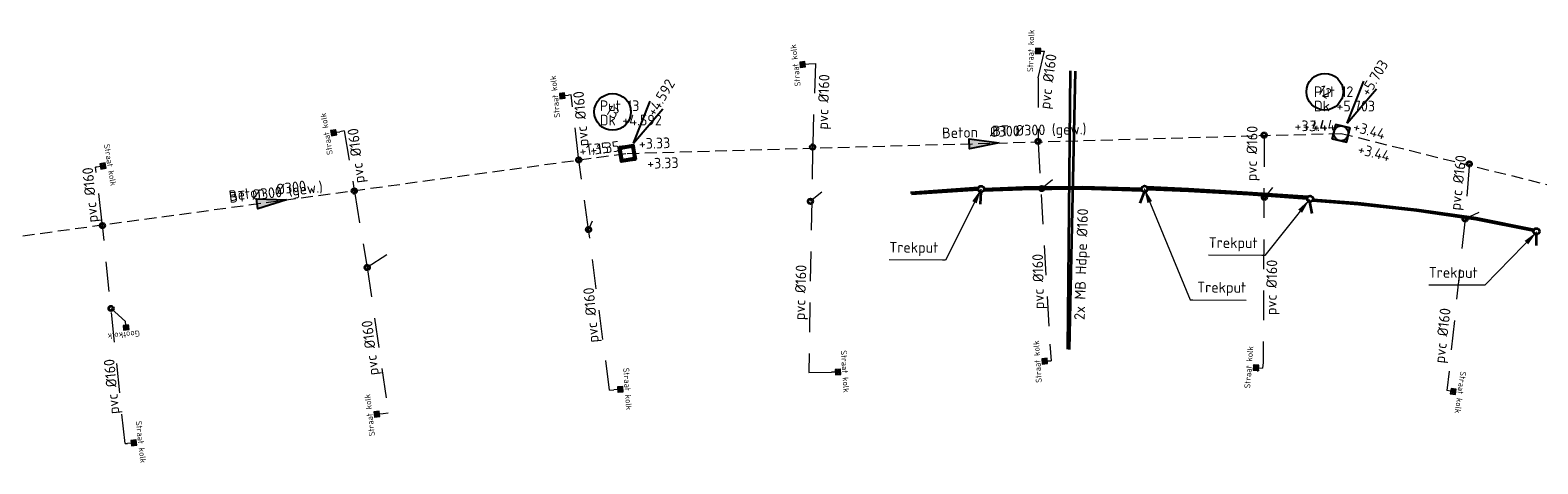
# Model space of a CAD drawing. Header units: metres. Extents: x 146089 to 148495, y 409778 to 410773.
# Tile 12 of 19: x 148016 to 148143, y 410412 to 410448. Entities that reach past the tile are written whole.
import ezdxf
from ezdxf.enums import TextEntityAlignment as Align

# ---------------------------------------------------------------- set-up
doc = ezdxf.new("R2010")
doc.units = ezdxf.units.M
doc.linetypes.add('RI-HWA', pattern=[7.4, 5, -2.4])
doc.linetypes.add('RI-HWA_KOLKAANSLUITING', pattern=[4.3, 2.5, -1.8])
for name, color, linetype, lineweight in [('B-WE-RI-BOVENAANZICHT_KOLK-G', 150, 'Continuous', 13), ('B-WE-RI-HWA_KOLKAANSLUITING_PVC_160-G', 150, 'RI-HWA_KOLKAANSLUITING', 18), ('B-WE-RI-HWA_PUTNUMMER-S', 150, 'Continuous', 25), ('B-WE-RI-HWA_RIOOLPUT_INSPECTIEPUT-S', 150, 'Continuous', 25), ('B-WE-RI-HWA_STROOMRICHTING-S', 150, 'Continuous', 25), ('B-WE-RI-HWA_TRANSPORTLEIDING-G', 150, 'RI-HWA', 18), ('kl-nw-mantelbuis', 157, 'Continuous', 35), ('li-nw-vri-bundel', 7, 'Continuous', 35), ('wh-nw-bm_500', 7, 'Continuous', 25), ('wh-nw-inlaat', 7, 'Continuous', 35), ('wh-nw-inspectieput', 82, 'Continuous', 35), ('X-XX-AL-T18', 10, 'Continuous', 18)]:
    doc.layers.add(name, color=color, linetype=linetype, lineweight=lineweight)
doc.styles.add('NLCS-ISO', font='NLCS-ISO.TTF')
doc.styles.add('rtw_iso', font='iso-rtw.shx')
doc.dimstyles.new('RTW-LDL-500', dxfattribs={"dimtxt": 1.25, "dimasz": 0.25, "dimexe": 1, "dimexo": 1, "dimgap": 0.35, "dimtad": 1, "dimdec": 3, "dimzin": 0, "dimtxsty": 'rtw_iso', "dimblk1": 'RTW-L_ARR-v1', "dimblk2": 'RTW-L_ARR-v1', "dimsah": 1, "dimcen": 2.5, "dimdle": 2, "dimclrd": 8, "dimclre": 8, "dimclrt": 256, "dimadec": 6, "dimazin": 0, "dimtfac": 1, "dimtdec": 4, "dimtmove": 0, "dimatfit": 0, "dimldrblk": 'RTW-L_ARR-v1', "dimfxl": 1, "dimtolj": 1, "dimtzin": 0, "dimlwd": 18, "dimlwe": 18, "dimarcsym": 0})

# ---------------------------------------------------------------- blocks, each defined once
blk = doc.blocks.new('*U44')
at = {"ltscale": 0.1}
blk.add_hatch(color=256, dxfattribs=at).paths.add_polyline_path([(2.500000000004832, 0), (-2.500000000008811, -0.8333333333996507), (-2.500000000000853, 0.8333333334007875)])
at = {"ltscale": 0.1, "flags": 128}
blk.add_lwpolyline([(2.500000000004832, 0), (-2.500000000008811, -0.8333333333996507), (-2.500000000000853, 0.8333333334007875)], close=True, dxfattribs=at)
at = {"ltscale": 0.1, "style": 'NLCS-ISO'}
for tag, p in [('MAT', (-1, 0.5000000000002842)), ('BOBL', (-51.85490146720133, -3.239999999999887))]:
    blk.add_attdef(tag, text='', height=1.8, dxfattribs=at).set_placement(p, align=Align.BOTTOM_RIGHT)
for tag, p in [('DIA', (1, 0.5000000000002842)), ('BOBR', (52.53481246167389, -2.220446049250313e-16))]:
    blk.add_attdef(tag, text='', height=1.8, dxfattribs=at).set_placement(p, align=Align.BOTTOM_LEFT)
blk.add_attdef('JVA', text='', height=1.8, dxfattribs=at).set_placement((0, -0.9999999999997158), align=Align.TOP_CENTER)
blk = doc.blocks.new('*U45')
at = {"ltscale": 0.1}
blk.add_hatch(color=256, dxfattribs=at).paths.add_polyline_path([(2.500000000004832, 0), (-2.500000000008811, -0.8333333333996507), (-2.500000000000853, 0.8333333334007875)])
at = {"ltscale": 0.1, "flags": 128}
blk.add_lwpolyline([(2.500000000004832, 0), (-2.500000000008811, -0.8333333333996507), (-2.500000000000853, 0.8333333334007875)], close=True, dxfattribs=at)
at = {"ltscale": 0.1, "style": 'NLCS-ISO'}
for tag, p in [('MAT', (-1, 0.5000000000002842)), ('BOBL', (-51.63449170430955, -3.239999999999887))]:
    blk.add_attdef(tag, text='', height=1.8, dxfattribs=at).set_placement(p, align=Align.BOTTOM_RIGHT)
for tag, p in [('DIA', (1, 0.5000000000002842)), ('BOBR', (52.41392243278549, -2.220446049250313e-16))]:
    blk.add_attdef(tag, text='', height=1.8, dxfattribs=at).set_placement(p, align=Align.BOTTOM_LEFT)
blk.add_attdef('JVA', text='', height=1.8, dxfattribs=at).set_placement((0, -0.9999999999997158), align=Align.TOP_CENTER)
blk = doc.blocks.new('*U42')
at = {"ltscale": 0.1}
blk.add_hatch(color=256, dxfattribs=at).paths.add_polyline_path([(2.500000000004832, 0), (-2.500000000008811, -0.8333333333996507), (-2.500000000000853, 0.8333333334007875)])
at = {"ltscale": 0.1, "flags": 128}
blk.add_lwpolyline([(2.500000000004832, 0), (-2.500000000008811, -0.8333333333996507), (-2.500000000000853, 0.8333333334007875)], close=True, dxfattribs=at)
at = {"ltscale": 0.1, "style": 'NLCS-ISO'}
for tag, p in [('MAT', (-1, 0.5000000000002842)), ('BOBL', (-38.90295965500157, -3.239999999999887))]:
    blk.add_attdef(tag, text='', height=1.8, dxfattribs=at).set_placement(p, align=Align.BOTTOM_RIGHT)
for tag, p in [('DIA', (1, 0.5000000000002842)), ('BOBR', (49.97324048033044, -2.220446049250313e-16))]:
    blk.add_attdef(tag, text='', height=1.8, dxfattribs=at).set_placement(p, align=Align.BOTTOM_LEFT)
blk.add_attdef('JVA', text='', height=1.8, dxfattribs=at).set_placement((0, -0.9999999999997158), align=Align.TOP_CENTER)
blk = doc.blocks.new('*U51')
for q in [(-1.250000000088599, 9.499999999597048), (1.250000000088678, 9.49999999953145)]:
    blk.add_line((-4.030109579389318e-14, 1.999999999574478), q)
blk.add_circle((-5.741570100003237, 4.692939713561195), 3.090853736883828)
at = {"ltscale": 0.1, "style": 'NLCS-ISO'}
blk.add_attdef('PUTHGT', text='', height=1.8, rotation=89.99999999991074, dxfattribs=at).set_placement((-0.02794546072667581, 7.647914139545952), align=Align.MIDDLE_LEFT)
blk.add_attdef('PUTNR', text='', height=1.8, dxfattribs=at).set_placement((-5.741570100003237, 4.692939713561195), align=Align.MIDDLE_CENTER)
blk = doc.blocks.new('*U52')
for q in [(-1.250000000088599, 9.499999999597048), (1.250000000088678, 9.49999999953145)]:
    blk.add_line((-4.030109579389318e-14, 1.999999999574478), q)
blk.add_circle((-5.975923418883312, 4.592460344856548), 3.090853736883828)
at = {"ltscale": 0.1, "style": 'NLCS-ISO'}
blk.add_attdef('PUTHGT', text='', height=1.8, rotation=89.99999999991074, dxfattribs=at).set_placement((-0.02794546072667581, 7.647914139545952), align=Align.MIDDLE_LEFT)
blk.add_attdef('PUTNR', text='', height=1.8, dxfattribs=at).set_placement((-5.975923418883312, 4.592460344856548), align=Align.MIDDLE_CENTER)
blk = doc.blocks.new('B-SRI-PUT_VWA-SO')
at = {"flags": 128}
blk.add_lwpolyline([(-2.00008364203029, 2.000083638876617), (1.99991635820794, 2.000083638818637), (1.999916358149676, -1.99991636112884), (-2.000083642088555, -1.999916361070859)], close=True, dxfattribs=at)
at = {"lineweight": -3, "flags": 128}
blk.add_lwpolyline([(2.000083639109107, -1.99991635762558), (1.99991635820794, 2.000083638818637), (-2.000083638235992, 1.999916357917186), (-1.999916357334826, -2.000083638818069)], close=True, dxfattribs=at)
at = {"lineweight": -3}
blk.add_circle((0, 0), 1.999999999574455, dxfattribs=at)
blk = doc.blocks.new('A$C37C53854')
at = {"layer": 'B-WE-RI-BOVENAANZICHT_KOLK-G', "lineweight": 5}
for p, q in [((0.2250000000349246, 0.2249999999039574), (-0.2249999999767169, 0.2249999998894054)), ((-0.2249999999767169, 0.2249999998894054), (-0.2249999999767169, -0.2250000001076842)), ((0.2104822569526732, 0.2014970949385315), (-0.2104822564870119, 0.2014970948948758)), ((-0.2104822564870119, 0.2014970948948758), (-0.2104822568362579, -0.2014970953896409)), ((0.2049394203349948, 0.1959542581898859), (-0.2049394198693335, 0.1959542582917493)), ((-0.2049394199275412, 0.1959542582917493), (-0.2049394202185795, -0.1959542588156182)), ((0.2049394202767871, -0.1959542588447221), (0.2049394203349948, 0.1959542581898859)), ((0.2104822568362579, -0.2014970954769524), (0.2104822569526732, 0.2014970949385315)), ((0.2250000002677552, -0.2250000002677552), (0.2250000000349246, 0.2249999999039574)), ((-0.2249999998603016, -0.2250000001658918), (0.2250000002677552, -0.2250000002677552)), ((-0.2104822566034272, -0.201497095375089), (0.2104822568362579, -0.2014970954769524)), ((-0.2049394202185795, -0.1959542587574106), (0.2049394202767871, -0.1959542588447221)), ((1.164153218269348e-10, -0.225000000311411, -0.46), (-1.164153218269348e-10, -0.5390000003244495, -0.46))]:
    blk.add_line(p, q, dxfattribs=at)
for points in [[(-0.1958570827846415, -0.1913225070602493), (-0.1958570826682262, -0.1816981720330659), (-0.2204432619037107, -0.1816981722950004), (-0.2204432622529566, -0.1913225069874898)], [(0.1958570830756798, -0.1913225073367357), (0.1958570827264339, -0.1816981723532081), (0.2204432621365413, -0.1816981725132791), (0.2204432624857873, -0.1913225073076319)]]:
    blk.add_lwpolyline(points, close=True, dxfattribs=at)
blk.add_circle((0, -1.309672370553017e-10), 0.015, dxfattribs=at)
for centre, radius, start, end in [((-0.1717469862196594, 0.08262239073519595), 0.01999999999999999, 83.59137614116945, 275.7467344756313), ((-0.1610435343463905, -0.1242352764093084), 0.1871605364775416, 54.4679920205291, 92.66455889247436), ((-0.1997143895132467, -0.1846787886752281, -2.627), 0.2887597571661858, 55.02769906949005, 83.99677251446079), ((-0.04245086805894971, 0.03941054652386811, -2.627), 0.015, 229.0910368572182, 56.64259270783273), ((-0.004477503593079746, 0.1683459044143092), 0.01999999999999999, 23.59137613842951, 215.7467344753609), ((-0.1605025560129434, 0.07903435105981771), 0.1599002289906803, 352.9133936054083, 29.04356563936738), ((0.01290510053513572, 0.05646880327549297, -2.627), 0.015, 169.0910368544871, 356.6425927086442), ((-0.2935612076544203, 0.07944401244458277), 0.3223244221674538, 355.7559361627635, 17.49651293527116), ((0.05535596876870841, 0.01705825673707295, -2.627), 0.015, 109.0910368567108, 296.6425927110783), ((-0.02706913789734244, 0.2015854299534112), 0.1871605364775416, 294.4679920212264, 332.6645588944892), ((-0.0600793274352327, 0.2652971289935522, -2.627), 0.2887597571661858, 295.0276990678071, 323.9967725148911), ((0.1574265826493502, 0.1074260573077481), 0.01999999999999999, 323.5913761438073, 155.7467344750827), ((-0.1574265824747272, -0.1074260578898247), 0.01999999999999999, 143.5913761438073, 335.7467344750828), ((0.06007932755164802, -0.2652971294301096, -2.627), 0.2887597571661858, 115.0276990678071, 143.996772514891), ((0.02706913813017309, -0.2015854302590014), 0.1871605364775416, 114.4679920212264, 152.6645588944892), ((-0.05535596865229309, -0.01705825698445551, -2.627), 0.015, 289.0910368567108, 116.6425927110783), ((0.2935612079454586, -0.07944401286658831), 0.3223244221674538, 175.7559361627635, 197.4965129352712), ((-0.01290510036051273, -0.05646880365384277, -2.627), 0.015, 349.0910368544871, 176.6425927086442), ((0.004477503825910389, -0.1683459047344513), 0.01999999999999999, 203.5913761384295, 35.74673447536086), ((0.160502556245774, -0.07903435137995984), 0.1599002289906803, 172.9133936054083, 209.0435656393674), ((0.04245086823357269, -0.03941054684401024, -2.627), 0.015, 49.09103685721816, 236.6425927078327), ((0.1997143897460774, 0.1846787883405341, -2.627), 0.2887597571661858, 235.02769906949, 263.9967725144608), ((0.1610435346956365, 0.1242352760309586), 0.1871605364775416, 234.4679920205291, 272.6645588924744), ((0.1717469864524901, -0.08262239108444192), 0.01999999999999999, 263.5913761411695, 95.74673447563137)]:
    blk.add_arc(centre, radius, start, end, dxfattribs=at)
at = {"linetype": 'Continuous', "lineweight": 5, "insert": (2.91038304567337e-11, 0.3605066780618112, -3.137), "char_height": 0.5, "width": 3.482445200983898, "attachment_point": 8, "style": 'NLCS-ISO'}
blk.add_mtext('Straat kolk', dxfattribs=at)
blk = doc.blocks.new('RTW-L_ARR-v1')
at = {"color": 0, "linetype": 'ByBlock', "lineweight": 18}
blk.add_solid([(-5, 0.8333333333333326), (-5, -0.8333333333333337), (0, 0)], dxfattribs=at)
blk = doc.blocks.new('A$C246B5BF5')
at = {"lineweight": 5}
for p, q in [((0.2390000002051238, 0.1974999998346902), (-0.239000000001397, 0.1974999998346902)), ((-0.239000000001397, 0.1974999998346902), (-0.2389999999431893, -0.1975000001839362)), ((0.2244822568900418, 0.1739970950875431), (-0.2244822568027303, 0.1739970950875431)), ((-0.2244822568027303, 0.1739970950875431), (-0.2244822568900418, -0.1739970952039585)), ((0.2189394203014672, 0.1684542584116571), (-0.2189394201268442, 0.1684542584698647)), ((-0.2189394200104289, 0.1684542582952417), (-0.2189394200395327, 0.1358660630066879)), ((-0.2036653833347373, 0.120592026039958), (-0.2036653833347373, -0.1205920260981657)), ((-0.1794786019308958, 0.120592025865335), (-0.1794786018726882, -0.120592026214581)), ((-0.148930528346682, 0.1205920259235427), (-0.1489305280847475, -0.1205920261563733)), ((-0.1247437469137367, 0.1205920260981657), (-0.1247437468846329, -0.1205920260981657)), ((-0.0941956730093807, 0.120592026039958), (-0.09419567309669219, -0.1205920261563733)), ((-0.0700088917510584, 0.120592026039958), (-0.07000889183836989, -0.120592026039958)), ((-0.03946081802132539, 0.120592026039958), (-0.03946081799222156, -0.1205920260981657)), ((-0.01527403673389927, 0.120592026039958), (-0.0152740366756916, -0.120592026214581)), ((0.01527403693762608, 0.1205920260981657), (0.01527403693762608, -0.1205920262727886)), ((0.0394608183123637, 0.1205920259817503), (0.03946081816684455, -0.1205920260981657)), ((0.07000889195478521, 0.120592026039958), (0.0700088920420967, -0.1205920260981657)), ((0.0941956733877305, 0.1205920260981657), (0.09419567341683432, -0.120592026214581)), ((0.1247437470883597, 0.1205920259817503), (0.1247437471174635, -0.1205920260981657)), ((0.148930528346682, 0.1205920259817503), (0.1489305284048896, -0.1205920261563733)), ((0.1794786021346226, 0.120592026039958), (0.1794786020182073, -0.120592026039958)), ((0.2036653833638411, 0.1205920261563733), (0.2036653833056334, -0.120592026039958)), ((0.218939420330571, 0.1358660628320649), (0.2189394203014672, 0.1684542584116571)), ((0.2244822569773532, -0.1739970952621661), (0.2244822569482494, 0.1739970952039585)), ((0.23900000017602, -0.1975000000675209), (0.2390000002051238, 0.1974999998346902)), ((-0.2389999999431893, -0.1975000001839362), (0.23900000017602, -0.1975000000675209)), ((-0.2244822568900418, -0.1739970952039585), (0.2244822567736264, -0.1739970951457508)), ((-0.2189394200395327, -0.1358660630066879), (-0.218939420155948, -0.1684542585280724)), ((-0.218939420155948, -0.1684542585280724), (0.2189394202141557, -0.1684542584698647)), ((0.2189394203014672, -0.1684542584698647), (0.2189394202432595, -0.1358660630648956))]:
    blk.add_line(p, q, dxfattribs=at)
for points in [[(-0.2096612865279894, 0.1571399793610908), (-0.2096612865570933, 0.1475156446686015), (-0.234247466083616, 0.1475156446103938), (-0.2342474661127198, 0.1571399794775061)], [(0.2096612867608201, 0.1571399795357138), (0.2096612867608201, 0.1475156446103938), (0.2342474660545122, 0.1475156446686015), (0.2342474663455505, 0.1571399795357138)]]:
    blk.add_lwpolyline(points, close=True, dxfattribs=at)
for centre, start, end in [((-0.2189394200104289, 0.1205920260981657), 0, 90), ((-0.1642045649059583, 0.1205920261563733), 0, 180), ((-0.1094697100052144, 0.1205920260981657), 0, 180), ((-0.05473485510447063, 0.1205920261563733), 0, 180), ((2.328306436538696e-10, 0.1205920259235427), 0, 180), ((0.05473485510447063, 0.120592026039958), 0, 180), ((0.1094697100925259, 0.120592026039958), 0, 180), ((0.1642045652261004, 0.1205920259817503), 0, 180), ((0.218939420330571, 0.1205920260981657), 90, 180), ((-0.2189394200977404, -0.1205920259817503), 270, 0), ((-0.1642045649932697, -0.1205920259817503), 180, 0), ((-0.1094697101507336, -0.1205920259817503), 180, 0), ((-0.05473485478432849, -0.120592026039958), 180, 0), ((2.91038304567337e-11, -0.120592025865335), 180, 0), ((0.0547348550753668, -0.1205920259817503), 180, 0), ((0.1094697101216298, -0.1205920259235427), 180, 0), ((0.1642045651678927, -0.1205920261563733), 180, 0), ((0.2189394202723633, -0.120592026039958), 180, 270)]:
    blk.add_arc(centre, 0.01527403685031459, start, end, dxfattribs=at)
at = {"layer": 'B-WE-RI-BOVENAANZICHT_KOLK-G', "lineweight": 5}
blk.add_line((2.91038304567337e-11, 0.1974999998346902, -0.46), (2.037268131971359e-10, 0.4974999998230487, -0.46), dxfattribs=at)
at = {"linetype": 'Continuous', "lineweight": 5, "insert": (1.111352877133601, -0.8546591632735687, -3.137), "char_height": 0.5, "width": 2.037109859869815, "attachment_point": 1, "rotation": 180.0000000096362, "style": 'NLCS-ISO'}
blk.add_mtext('Gootkolk', dxfattribs=at)

msp = doc.modelspace()

# ---------------------------------------------------------------- linework, layer by layer
at = {"layer": 'B-WE-RI-HWA_KOLKAANSLUITING_PVC_160-G'}
for points in [[(148101.148, 410444.099), (148101.6652946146, 410446.3292859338)], [(148081.8083981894, 410445.2700184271), (148082.3445955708, 410445.2897040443)], [(148082.3445955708, 410445.2897040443), (148082.12056759, 410438.4764460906)], [(148101.148, 410444.099), (148101.1364144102, 410438.9231377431)], [(148062.3678470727, 410437.3835592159), (148061.7612103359, 410442.6469509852)], [(148042.6054669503, 410439.613454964), (148043.421400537, 410434.7853366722)], [(148082.114, 410438.262), (148082.110381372, 410438.0555902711)], [(148082.12056759, 410438.4764460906), (148082.114, 410438.262)], [(148101.1364144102, 410438.9231377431), (148101.136, 410438.738)], [(148101.136, 410438.738), (148101.1464540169, 410438.5560617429)], [(148101.1464540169, 410438.5560617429), (148102.117, 410421.665)], [(148120.1985119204, 410439.0831378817), (148120.1185801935, 410420.1115642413)], [(148120.199, 410439.263), (148120.1985119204, 410439.0831378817)], [(148062.392, 410437.174), (148062.3678470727, 410437.3835592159)], [(148062.4238802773, 410436.9477155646), (148062.392, 410437.174)], [(148063.219, 410431.304), (148062.4238802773, 410436.9477155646)], [(148082.110381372, 410438.0555902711), (148081.78758626, 410419.258742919)], [(148021.7327266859, 410436.5740580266), (148021.6379449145, 410436.5646191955)], [(148022.1983965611, 410431.8556495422), (148021.6379449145, 410436.5646191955)], [(148137.4839301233, 410436.629031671), (148137.1507714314, 410432.2056936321)], [(148137.503, 410436.839), (148137.4839301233, 410436.629031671)], [(148043.421400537, 410434.7853366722), (148043.455, 410434.559)], [(148043.455, 410434.559), (148043.4925799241, 410434.337573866)], [(148082.8956093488, 410434.467675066), (148081.93, 410433.688)], [(148102.362, 410435.496), (148101.445, 410434.764)], [(148120.8998631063, 410434.8613731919), (148120.22, 410434.018)], [(148043.4925799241, 410434.337573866), (148044.549, 410428.113)], [(148022.216, 410431.643), (148022.1983965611, 410431.8556495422)], [(148063.5179761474, 410432.0143969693), (148063.219, 410431.304)], [(148137.1507714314, 410432.2056936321), (148135.6188153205, 410417.7453128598)], [(148138.2959262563, 410432.7408576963), (148137.1507714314, 410432.2056936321)], [(148022.2393388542, 410431.4189494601), (148022.216, 410431.643)], [(148024.1216351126, 410413.2717158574), (148022.2393388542, 410431.4189494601)], [(148064.9884656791, 410417.7866238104), (148063.219, 410431.304)], [(148046.1922778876, 410429.1818508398), (148044.549, 410428.113)], [(148044.549, 410428.113), (148046.3174230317, 410415.855408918)], [(148024.1587025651, 410423.5561500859), (148022.9432478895, 410424.6614969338)], [(148102.117, 410421.665), (148102.2252972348, 410420.2559879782)], [(148081.78758626, 410419.258742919), (148083.7054322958, 410419.2833915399)], [(148120.1185801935, 410420.1115642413), (148120.0523151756, 410419.6216156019)], [(148064.9884656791, 410417.7866238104), (148065.3627372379, 410417.8026287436)], [(148045.8950270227, 410415.8058373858), (148046.3174230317, 410415.855408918)], [(148024.1216351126, 410413.2717158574), (148024.3235809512, 410413.2872742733)]]:
    msp.add_lwpolyline(points, dxfattribs=at)
at = {"layer": 'B-WE-RI-HWA_KOLKAANSLUITING_PVC_160-G', "flags": 128}
for points in [[(148061.7612103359, 410442.6469509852), (148061.5349666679, 410442.6237067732)], [(148042.6054669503, 410439.613454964), (148042.2456366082, 410439.554004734)]]:
    msp.add_lwpolyline(points, dxfattribs=at)
at = {"layer": 'B-WE-RI-HWA_TRANSPORTLEIDING-G', "ltscale": 0.2}
msp.add_lwpolyline([(148006.7071158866, 410429.592402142), (148066.4866933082, 410437.7300096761), (148126.68816098, 410439.4147176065), (148178.4479299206, 410426.5717816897)], dxfattribs=at)
at = {"layer": 'kl-nw-mantelbuis', "linetype": 'Continuous'}
for points in [[(148103.646, 410421.24, 4.022), (148103.87, 410444.673, 4.383)], [(148103.784, 410421.199, 4.003), (148104.277, 410444.644, 4.371)], [(148090.374, 410434.42, 4.661), (148096.1074657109, 410434.8430264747, 4.754447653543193)], [(148090.469, 410434.325, 4.645), (148096.0795577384, 410434.6973598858, 4.745637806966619)], [(148096.2720691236, 410433.4591076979, 4.931573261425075), (148096.3235032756, 410434.4753093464, 4.757306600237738)], [(148096.540576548, 410434.5937049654, 4.758380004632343), (148099.777, 410434.709, 4.89), (148104.786, 410434.766, 5.016), (148109.8957553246, 410434.6025362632, 5.036180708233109)], [(148109.8612367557, 410434.7375158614, 5.02602964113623), (148104.915, 410434.885, 5.016999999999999), (148099.917, 410434.855, 4.894), (148096.5775794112, 410434.7108596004, 4.754899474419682)], [(148109.7555311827, 410433.5421392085, 5.216097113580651), (148110.1136169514, 410434.479525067, 5.022505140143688)], [(148123.872, 410434.072, 5.272), (148118.808, 410434.395, 5.265), (148113.829, 410434.709, 5.18), (148110.3131447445, 410434.8767585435, 5.004156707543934)], [(148110.3609861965, 410434.7216898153, 5.018290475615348), (148113.831, 410434.581, 5.162999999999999), (148118.905, 410434.28, 5.279), (148123.797, 410433.919, 5.267)], [(148124.2502811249, 410432.6673784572, 5.508586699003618), (148124.0608297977, 410433.6473427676, 5.28930264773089)], [(148142.893, 410431.194, 5.645), (148138.096, 410432.1629999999, 5.586), (148133.092, 410432.882, 5.504), (148128.15, 410433.434, 5.426), (148124.271, 410433.7279999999, 5.306)], [(148124.34, 410433.848, 5.309), (148128.1, 410433.552, 5.416), (148133.052, 410433.007, 5.513999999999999), (148138.059, 410432.289, 5.582000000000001), (148142.944, 410431.316, 5.655)], [(148143.173959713, 410429.9632638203, 5.82609001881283), (148143.1785776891, 410430.9057098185, 5.658623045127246)]]:
    msp.add_polyline3d(points, dxfattribs=at)
for centre in [(148096.3279950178, 410434.7252689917, 4.757306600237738), (148110.1111086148, 410434.7295124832, 5.022505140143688), (148124.0750516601, 410433.896937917, 5.28930264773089), (148143.1696639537, 410431.1555508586, 5.658623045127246)]:
    msp.add_circle(centre, 0.25, dxfattribs=at)
at = {"layer": 'li-nw-vri-bundel'}
msp.add_line((148119.299, 410419.915, 4.961), (148119.7307826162, 410419.4106104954, 4.961), dxfattribs=at)
at = {"layer": 'wh-nw-inlaat'}
for centre in [(148082.114, 410438.262, 3.662), (148101.136, 410438.738, 3.752), (148120.199, 410439.263, 3.815), (148062.392, 410437.174, 1.731), (148137.503, 410436.839, 3.647), (148043.455, 410434.559, 1.676), (148101.445, 410434.764, 4.195), (148081.93, 410433.688, 4.075), (148120.22, 410434.018, 4.333), (148022.216, 410431.643, 1.64), (148137.1507714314, 410432.2056936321, 4.907965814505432), (148063.219, 410431.304, 3.09), (148044.549, 410428.113, 2.808439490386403), (148022.9432478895, 410424.6614969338, 2.634938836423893)]:
    msp.add_circle(centre, 0.2, dxfattribs=at)
at = {"layer": 'wh-nw-inspectieput', "flags": 128}
for points in [[(148067.2021199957, 410437.2245630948), (148065.980063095, 410437.0143800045), (148065.7698800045, 410438.2364369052), (148066.9919369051, 410438.4466199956)], [(148067.0635161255, 410437.3224863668), (148066.077986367, 410437.1529838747), (148065.9084838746, 410438.1385136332), (148066.8940136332, 410438.3080161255)]]:
    msp.add_lwpolyline(points, close=True, dxfattribs=at)

# ---------------------------------------------------------------- block references
at = {"layer": 'B-WE-RI-BOVENAANZICHT_KOLK-G', "rotation": 5.571064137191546}
msp.add_blockref('A$C246B5BF5', (148024.207, 410423.0609999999, 3.6975), dxfattribs=at)
at = {"layer": 'B-WE-RI-HWA_KOLKAANSLUITING_PVC_160-G'}
for p, rotation in [((148101.126587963, 410446.3470663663, 5.021000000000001), 88.10959445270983), ((148081.2727437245, 410445.2100576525, 4.579000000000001), 96.387059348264), ((148060.9987890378, 410442.5686200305, 4.2135), 95.86597113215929), ((148041.7138458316, 410439.4661436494, 3.878), 99.38151014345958), ((148022.2648360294, 410436.6599687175, 3.4045), 279.1714355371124), ((148101.6875, 410420.2199999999, 4.565), 93.82837547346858), ((148084.2433174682, 410419.3180403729, 4.218), 273.6857175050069), ((148119.5148913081, 410419.6628052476, 4.961), 85.61726179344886), ((148065.9004520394, 410417.839828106, 3.955), 273.9574436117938), ((148136.1527154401, 410417.6713421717, 5.273), 262.1120111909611), ((148045.3594725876, 410415.7449896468, 3.651), 96.48194150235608), ((148024.8593051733, 410413.3466085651, 3.573), 276.3200525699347)]:
    msp.add_blockref('A$C37C53854', p, dxfattribs=dict(at, rotation=rotation))
at = {"layer": 'B-WE-RI-HWA_PUTNUMMER-S', "xscale": 0.4999999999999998, "yscale": 0.4999999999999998, "zscale": 0.4999999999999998, "rotation": 328.9011782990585}
for name, p, values in [('*U52', (148126.6881609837, 410439.4147176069, 0.07), {'PUTNR': '12', 'PUTHGT': '+5.703'}), ('*U51', (148066.4866933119, 410437.7300096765, 0.07), {'PUTNR': '13', 'PUTHGT': '+4.592'})]:
    msp.add_blockref(name, p, dxfattribs=at).add_auto_attribs(values)
at = {"layer": 'B-WE-RI-HWA_RIOOLPUT_INSPECTIEPUT-S', "xscale": 0.3100003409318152, "yscale": 0.3100003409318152, "zscale": 0.3100003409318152}
for p, rotation in [((148126.68816098, 410439.4147176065), 166.0624700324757), ((148066.4866933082, 410437.7300096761), 187.2278434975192)]:
    msp.add_blockref('B-SRI-PUT_VWA-SO', p, dxfattribs=dict(at, rotation=rotation))
at = {"layer": 'B-WE-RI-HWA_STROOMRICHTING-S', "xscale": 0.4999999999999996, "yscale": 0.4999999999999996, "zscale": 0.4999999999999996}
for name, p, rotation, values in [('*U45', (148096.5874271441, 410438.5723636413), 1.602975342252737, {'MAT': 'Beton', 'DIA': 'Ø300', 'BOBL': '+3.33', 'BOBR': '+3.44'}), ('*U44', (148036.5118957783, 410433.6496339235), 7.751848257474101, {'MAT': 'Beton', 'DIA': 'Ø300', 'BOBL': '+1.24', 'BOBR': '+1.35'}), ('*U42', (148149.8859821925, 410433.658738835, 3.51), 346.0648661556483, {'MAT': 'Beton', 'DIA': 'Ø300', 'BOBL': '+3.44', 'BOBR': '+3.58'})]:
    msp.add_blockref(name, p, dxfattribs=dict(at, rotation=rotation)).add_auto_attribs(values)

# ---------------------------------------------------------------- texts
at = {"layer": 'X-XX-AL-T18', "style": 'NLCS-ISO'}
for s, height, rotation, p in [('pvc %%C160', 0.8999999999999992, 82.76688945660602, (148102.1164413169, 410441.4166764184, -1.38)), ('pvc %%C160', 0.8999999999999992, 88.18399816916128, (148083.4005965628, 410439.7217988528, -1.38)), ('pvc %%C160', 0.8999999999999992, 95.25276729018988, (148063.2237428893, 410438.3609904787, -1.38)), ('pvc %%C160', 0.8999999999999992, 97.19383196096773, (148044.3458788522, 410435.2664240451, -1.38)), ('BT %%C300 (gew.)', 0.9, 1.262995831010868, (148097.2757298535, 410439.1687944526)), ('pvc %%C160', 0.8999999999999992, 88.97617899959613, (148119.5655522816, 410435.3797235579, -1.38)), ('pvc %%C160', 0.8999999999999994, 95.39305582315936, (148021.8371538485, 410431.9430720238, -1.38)), ('pvc %%C160', 0.8999999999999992, 83.66278136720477, (148136.7414532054, 410432.8896352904, -1.38)), ('BT %%C300 (gew.)', 0.9, 6.695800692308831, (148032.9533696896, 410433.5446425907)), ('2x MB Hdpe %%C160', 0.8999999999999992, 88.22410105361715, (148105.0619831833, 410423.6787086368, -1.38)), ('pvc %%C160', 0.8999999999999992, 91.23621131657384, (148101.6395420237, 410424.6086615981, -1.38)), ('pvc %%C160', 0.8999999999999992, 88.97617899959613, (148121.2252802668, 410424.0959466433, -1.38)), ('pvc %%C160', 0.8999999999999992, 88.18399816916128, (148081.4515444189, 410423.6674372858, -1.38)), ('pvc %%C160', 0.8999999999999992, 95.25276729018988, (148064.0780664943, 410421.8196313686, -1.38)), ('pvc %%C160', 0.8999999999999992, 97.19383196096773, (148045.530250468, 410419.0774546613, -1.38)), ('pvc %%C160', 0.8999999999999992, 83.66278136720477, (148135.4214839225, 410420.0075815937, -1.38)), ('pvc %%C160', 0.8999999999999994, 95.39305582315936, (148023.6450888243, 410415.7962660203, -1.38))]:
    msp.add_text(s, height=height, rotation=rotation, dxfattribs=at).set_placement(p)
for s, p in [('Put 12', (148124.3957931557, 410442.4740153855)), ('Put 13', (148064.1617335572, 410441.2906272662)), ('Dk +5.703', (148124.3957931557, 410441.2617677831)), ('Dk +4.592', (148064.1617335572, 410440.0783796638))]:
    msp.add_text(s, height=0.9, dxfattribs=at).set_placement(p)
at = {"layer": 'X-XX-AL-T18', "char_height": 0.8999999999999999, "attachment_point": 1, "line_spacing_factor": 0.9036144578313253, "style": 'NLCS-ISO'}
for s, insert, rotation in [('+3.44', (148123.4384311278, 410440.4687824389, -3.437220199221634), 1.8041212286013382), ('+3.44', (148127.8659031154, 410440.464344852, -3.437220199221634), 344.6657071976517), ('+1.35', (148063.2848212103, 410438.441756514), 8.11494629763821), ('+3.33', (148067.4423020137, 410438.992227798), 1.8041212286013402)]:
    msp.add_mtext(s, dxfattribs=dict(at, insert=insert, rotation=rotation))
at = {"layer": 'X-XX-AL-T18', "char_height": 0.8999999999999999, "attachment_point": 1, "rotation": 359.6858189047, "style": 'NLCS-ISO'}
for insert in [(148115.5240648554, 410430.6629661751, 4.757306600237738), (148088.5868004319, 410430.2726017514, 4.757306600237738), (148134.0855527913, 410428.15616538, 4.757306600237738), (148114.5545275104, 410426.9078983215, 4.757306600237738)]:
    msp.add_mtext('\\A1;Trekput', dxfattribs=dict(at, insert=insert))

# ---------------------------------------------------------------- leaders
at = {"layer": 'wh-nw-bm_500', "annotation_type": 0, "has_hookline": 1, "text_width": 4.14, "horizontal_direction": (0.9999849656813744, -0.005483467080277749, 0)}
for points, hookline_direction in [([(148096.3279950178, 410434.7252689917, 4.757306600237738), (148093.3183942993, 410428.7266329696, 4.757306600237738), (148093.0683980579, 410428.7280038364, 4.757306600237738)], 1), ([(148110.0743027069, 410434.7821767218, 4.757306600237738), (148113.946201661, 410425.3912112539, 4.757306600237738), (148114.1961979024, 410425.3898403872, 4.757306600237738)], 0), ([(148124.0154732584, 410433.8348143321, 4.757306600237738), (148120.2556587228, 410429.1169973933, 4.757306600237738), (148120.0056624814, 410429.11836826, 4.757306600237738)], 1), ([(148143.1901373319, 410431.1048626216, 4.757306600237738), (148138.8171466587, 410426.6101965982, 4.757306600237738), (148138.5671504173, 410426.611567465, 4.757306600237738)], 1)]:
    msp.add_leader(points, dimstyle='RTW-LDL-500', dxfattribs=dict(at, hookline_direction=hookline_direction))

doc.saveas('drawing.dxf')
